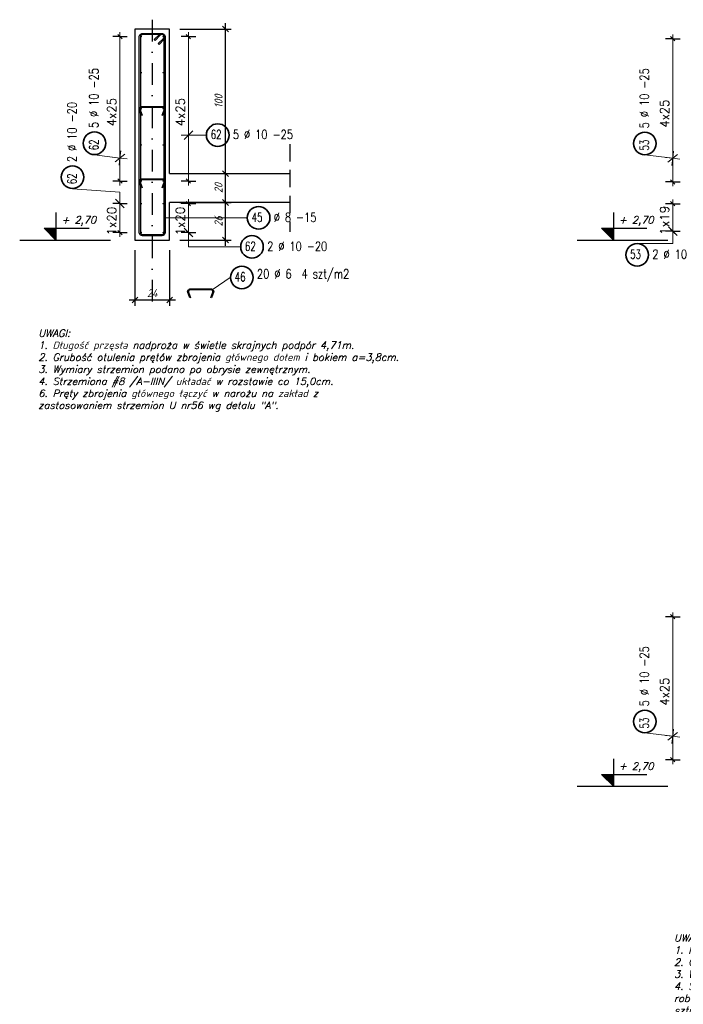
# Model space of a CAD drawing. Header units: millimetres. Extents: x -59549 to 24928, y -40343 to 39139.
# Tile 9 of 27: x -21662 to -17073, y -8565 to -1751. Entities that reach past the tile are written whole.
import ezdxf

# ---------------------------------------------------------------- set-up
doc = ezdxf.new("R2010")
doc.units = ezdxf.units.MM
doc.header["$MEASUREMENT"] = 0
for name, pattern in [('DASHDOT', [25.4, 12.7, -6.35, 0, -6.35]), ('DASHDOTX2', [2, 1, -0.5, 0, -0.5]), ('Dot & Dashed', [335.138881, 176.388884, -88.194442, 0, -70.555556]), ('Hidden', [7.14375, 4.7625, -2.38125])]:
    doc.linetypes.add(name, pattern=pattern)
for name, color, linetype in [('k-nadproża', 4, 'Hidden'), ('k-osie', 1, 'DASHDOT'), ('k-schody', 2, 'Continuous'), ('k-wymiary', 1, 'Continuous'), ('k-ściany', 2, 'Continuous')]:
    doc.layers.add(name, color=color, linetype=linetype)
doc.layers.add('Ogólne', color=7, linetype='Continuous', lineweight=25)
doc.styles.add('50', font='romans.shx', dxfattribs={"width": 0.85, "oblique": 15, "height": 10})
doc.styles.add('ISO', font='ISOCP.SHX', dxfattribs={"oblique": 15})
doc.styles.add('ROMANS', font='romans__.ttf')
doc.dimstyles.new('ISO 1_20', dxfattribs={"dimtxt": 56, "dimasz": 40, "dimexe": 40, "dimexo": 70, "dimgap": 20, "dimtad": 1, "dimdec": 1, "dimlfac": 0.1, "dimdsep": 46, "dimtxsty": 'ISO', "dimblk": 'OBLIQUE', "dimcen": 0.09, "dimdle": 40, "dimclrd": 1, "dimclre": 1, "dimclrt": 2, "dimadec": 0, "dimazin": 0, "dimtfac": 1, "dimtdec": 1, "dimtix": 1, "dimtmove": 2, "dimatfit": 0, "dimfxl": 1, "dimtolj": 1, "dimtzin": 0, "dimlwd": -1, "dimlwe": -1, "dimarcsym": 0})

# ---------------------------------------------------------------- blocks, each defined once
blk = doc.blocks.new('_Oblique')
at = {"color": 0, "linetype": 'ByBlock', "lineweight": -2, "ltscale": 30}
blk.add_line((-0.5, -0.5), (0.5, 0.5), dxfattribs=at)
blk = doc.blocks.new('*D141')
at = {"layer": 'Defpoints', "color": 0}
for p in [(-20865.5, -3275.9), (-20625.5, -3275.9), (-20625.5, -3690.3)]:
    blk.add_point(p, dxfattribs=at)
at = {"layer": 'k-wymiary', "color": 1}
for p, q in [((-20865.5, -3345.9), (-20865.5, -3730.3)), ((-20625.5, -3345.9), (-20625.5, -3730.3)), ((-20905.5, -3690.3), (-20585.5, -3690.3))]:
    blk.add_line(p, q, dxfattribs=at)
at = {"layer": 'k-wymiary', "color": 1, "xscale": 40, "yscale": 40, "zscale": 40, "rotation": 180}
blk.add_blockref('_Oblique', (-20865.5, -3690.3), dxfattribs=at)
at = {"layer": 'k-wymiary', "color": 1, "xscale": 40, "yscale": 40, "zscale": 40}
blk.add_blockref('_Oblique', (-20625.5, -3690.3), dxfattribs=at)
at = {"layer": 'k-wymiary', "color": 2, "insert": (-20745.5, -3642.3), "char_height": 56, "attachment_point": 5, "style": 'ISO'}
blk.add_mtext('\\A1;24', dxfattribs=at)
blk = doc.blocks.new('*D138')
at = {"layer": 'Defpoints', "color": 0}
for p in [(-20625.5, -3016.1), (-20239.2, -3016.1), (-20625.5, -3275.9)]:
    blk.add_point(p, dxfattribs=at)
at = {"layer": 'k-wymiary', "color": 1}
for p, q in [((-20239.2, -3315.9), (-20239.2, -2976.1)), ((-20555.5, -3016.1), (-20199.2, -3016.1)), ((-20555.5, -3275.9), (-20199.2, -3275.9))]:
    blk.add_line(p, q, dxfattribs=at)
at = {"layer": 'k-wymiary', "color": 1, "xscale": 40, "yscale": 40, "zscale": 40}
for p, rotation in [((-20239.2, -3016.1), 90), ((-20239.2, -3275.9), 270)]:
    blk.add_blockref('_Oblique', p, dxfattribs=dict(at, rotation=rotation))
at = {"layer": 'k-wymiary', "color": 2, "insert": (-20287.2, -3146), "char_height": 56, "attachment_point": 5, "rotation": 90, "style": 'ISO'}
blk.add_mtext('\\A1;26', dxfattribs=at)
blk = doc.blocks.new('*D139')
at = {"layer": 'Defpoints', "color": 0}
for p in [(-20625.5, -2815.9), (-20239.2, -2815.9), (-20625.5, -3016.1)]:
    blk.add_point(p, dxfattribs=at)
at = {"layer": 'k-wymiary', "color": 1}
for p, q in [((-20239.2, -3056.1), (-20239.2, -2775.9)), ((-20555.5, -2815.9), (-20199.2, -2815.9)), ((-20555.5, -3016.1), (-20199.2, -3016.1))]:
    blk.add_line(p, q, dxfattribs=at)
at = {"layer": 'k-wymiary', "color": 1, "xscale": 40, "yscale": 40, "zscale": 40}
for p, rotation in [((-20239.2, -2815.9), 90), ((-20239.2, -3016.1), 270)]:
    blk.add_blockref('_Oblique', p, dxfattribs=dict(at, rotation=rotation))
at = {"layer": 'k-wymiary', "color": 2, "insert": (-20287.2, -2916), "char_height": 56, "attachment_point": 5, "rotation": 90, "style": 'ISO'}
blk.add_mtext('\\A1;20', dxfattribs=at)
blk = doc.blocks.new('*D140')
at = {"layer": 'Defpoints', "color": 0}
for p in [(-20625.5, -1815.9), (-20239.2, -1815.9), (-20625.5, -2815.9)]:
    blk.add_point(p, dxfattribs=at)
at = {"layer": 'k-wymiary', "color": 1}
for p, q in [((-20555.5, -1815.9), (-20199.2, -1815.9)), ((-20239.2, -2855.9), (-20239.2, -1775.9)), ((-20555.5, -2815.9), (-20199.2, -2815.9))]:
    blk.add_line(p, q, dxfattribs=at)
at = {"layer": 'k-wymiary', "color": 1, "xscale": 40, "yscale": 40, "zscale": 40}
for p, rotation in [((-20239.2, -1815.9), 90), ((-20239.2, -2815.9), 270)]:
    blk.add_blockref('_Oblique', p, dxfattribs=dict(at, rotation=rotation))
at = {"layer": 'k-wymiary', "color": 2, "insert": (-20287.2, -2315.9), "char_height": 56, "attachment_point": 5, "rotation": 90, "style": 'ISO'}
blk.add_mtext('\\A1;100', dxfattribs=at)
blk = doc.blocks.new('KRESKOWANIE_35')
at = {"layer": 'Ogólne', "color": 7, "linetype": 'Continuous', "lineweight": 18, "transparency": 33554687}
for p, q in [((-17.1155, -3.2448), (-17.1755, -3.1848)), ((-17.1455, -3.2148), (-17.1455, -3.1648)), ((-17.1455, -3.2148), (-17.1955, -3.2148)), ((-17.1455, -3.2148), (-17.1455, -3.2648)), ((-17.1455, -3.2148), (-17.0955, -3.2148))]:
    blk.add_line(p, q, dxfattribs=at)
blk.add_lwpolyline([(-17.393, -3.3002), (-17.1455, -3.3002), (-17.1455, -3.2148)], dxfattribs=at)
blk = doc.blocks.new('KRESKOWANIE_36')
at = {"layer": 'Ogólne', "color": 7, "linetype": 'Continuous', "lineweight": 18, "transparency": 33554687}
for p, q in [((-17.3386, -2.6872), (-17.1455, -2.7099)), ((-17.1455, -2.7099), (-17.1952, -2.7041)), ((-17.1788, -2.7362), (-17.1122, -2.6836)), ((-17.1455, -2.7099), (-17.1514, -2.7596)), ((-17.1455, -2.7099), (-17.1397, -2.6603)), ((-17.1455, -2.7099), (-17.0959, -2.7158))]:
    blk.add_line(p, q, dxfattribs=at)
blk = doc.blocks.new('KRESKOWANIE_37')
at = {"layer": 'Ogólne', "color": 7, "linetype": 'Continuous', "lineweight": 18, "transparency": 33554687}
for p, q in [((-17.1455, -6.7099), (-17.1397, -6.6603)), ((-17.3386, -6.6872), (-17.1455, -6.7099)), ((-17.1455, -6.7099), (-17.1952, -6.7041)), ((-17.1788, -6.7362), (-17.1122, -6.6836)), ((-17.1455, -6.7099), (-17.1514, -6.7596)), ((-17.1455, -6.7099), (-17.0959, -6.7158))]:
    blk.add_line(p, q, dxfattribs=at)
blk = doc.blocks.new('KRESKOWANIE_45')
at = {"layer": 'Ogólne', "color": 7, "linetype": 'Continuous', "lineweight": 18, "transparency": 33554687}
for p, q in [((-20.4649, -2.5194), (-20.5249, -2.5794)), ((-20.4949, -2.5494), (-20.4949, -2.4994)), ((-20.4949, -2.5494), (-20.5449, -2.5494)), ((-20.3724, -2.5494), (-20.4949, -2.5494)), ((-20.4949, -2.5494), (-20.4449, -2.5494)), ((-20.4949, -2.5494), (-20.4949, -2.5994))]:
    blk.add_line(p, q, dxfattribs=at)
blk = doc.blocks.new('KRESKOWANIE_46')
at = {"layer": 'Ogólne', "color": 7, "linetype": 'Continuous', "lineweight": 18, "transparency": 33554687}
for p, q in [((-20.4649, -3.2538), (-20.5249, -3.1938)), ((-20.4949, -3.2238), (-20.4949, -3.1738)), ((-20.4949, -3.2238), (-20.5449, -3.2238)), ((-20.4949, -3.2238), (-20.4949, -3.2738)), ((-20.4949, -3.2238), (-20.4449, -3.2238))]:
    blk.add_line(p, q, dxfattribs=at)
blk.add_lwpolyline([(-20.1353, -3.3233), (-20.4949, -3.3233), (-20.4949, -3.2238)], dxfattribs=at)
blk = doc.blocks.new('KRESKOWANIE_47')
at = {"layer": 'Ogólne', "color": 7, "linetype": 'Continuous', "lineweight": 18, "transparency": 33554687}
for p, q in [((-21.1454, -2.6858), (-20.9687, -2.7086)), ((-20.9687, -2.7086), (-21.0182, -2.7022)), ((-21.0022, -2.7345), (-20.9351, -2.6827)), ((-20.9687, -2.7086), (-20.975, -2.7582)), ((-20.9687, -2.7086), (-20.9623, -2.659)), ((-20.9687, -2.7086), (-20.9191, -2.715))]:
    blk.add_line(p, q, dxfattribs=at)
blk = doc.blocks.new('KRESKOWANIE_48')
at = {"layer": 'Ogólne', "color": 7, "linetype": 'Continuous', "lineweight": 18, "transparency": 33554687}
for p, q in [((-20.9987, -2.9938), (-20.9387, -3.0538)), ((-20.9687, -3.0238), (-20.9687, -2.9738)), ((-20.9687, -3.0238), (-21.0187, -3.0238)), ((-20.9687, -3.0238), (-20.9687, -3.0738)), ((-20.9687, -3.0238), (-20.9187, -3.0238))]:
    blk.add_line(p, q, dxfattribs=at)
blk.add_lwpolyline([(-21.2968, -2.9208), (-20.9687, -2.9436), (-20.9687, -3.0238)], dxfattribs=at)

msp = doc.modelspace()

# ---------------------------------------------------------------- hatches: boundary and pattern name
at = {"layer": 'k-wymiary'}
for points in [[(-21411.91, -3275.9), (-21411.91, -3194.11), (-21493.69, -3194.11)], [(-17556.63, -3275.9), (-17556.63, -3194.11), (-17638.41, -3194.11)], [(-17556.63, -7056.1), (-17556.63, -6974.31), (-17638.41, -6974.31)]]:
    msp.add_hatch(color=1, dxfattribs=at).paths.add_polyline_path(points)
at = {"layer": 'Ogólne', "linetype": 'Continuous', "lineweight": 50, "transparency": 33554687}
for points in [[(-20815.7, -1867.31), (-20816.09, -1865.39), (-20817.17, -1863.77), (-20818.79, -1862.69), (-20820.7, -1862.31), (-20822.62, -1862.69), (-20824.24, -1863.77), (-20825.32, -1865.39), (-20825.7, -1867.31), (-20825.32, -1869.22), (-20824.24, -1870.84), (-20822.62, -1871.93), (-20820.7, -1872.31), (-20818.79, -1871.93), (-20817.17, -1870.84), (-20816.09, -1869.22)], [(-20665.28, -1867.31), (-20665.66, -1865.39), (-20666.75, -1863.77), (-20668.37, -1862.69), (-20670.28, -1862.31), (-20672.2, -1862.69), (-20673.82, -1863.77), (-20674.9, -1865.39), (-20675.28, -1867.31), (-20674.9, -1869.22), (-20673.82, -1870.84), (-20672.2, -1871.93), (-20670.28, -1872.31), (-20668.37, -1871.93), (-20666.75, -1870.84), (-20665.66, -1869.22)], [(-20815.7, -2117.31), (-20816.09, -2115.39), (-20817.17, -2113.77), (-20818.79, -2112.69), (-20820.7, -2112.31), (-20822.62, -2112.69), (-20824.24, -2113.77), (-20825.32, -2115.39), (-20825.7, -2117.31), (-20825.32, -2119.22), (-20824.24, -2120.84), (-20822.62, -2121.93), (-20820.7, -2122.31), (-20818.79, -2121.93), (-20817.17, -2120.84), (-20816.09, -2119.22)], [(-20665.28, -2117.31), (-20665.66, -2115.39), (-20666.75, -2113.77), (-20668.37, -2112.69), (-20670.28, -2112.31), (-20672.2, -2112.69), (-20673.82, -2113.77), (-20674.9, -2115.39), (-20675.28, -2117.31), (-20674.9, -2119.22), (-20673.82, -2120.84), (-20672.2, -2121.93), (-20670.28, -2122.31), (-20668.37, -2121.93), (-20666.75, -2120.84), (-20665.66, -2119.22)], [(-20815.7, -2367.31), (-20816.09, -2365.39), (-20817.17, -2363.77), (-20818.79, -2362.69), (-20820.7, -2362.31), (-20822.62, -2362.69), (-20824.24, -2363.77), (-20825.32, -2365.39), (-20825.7, -2367.31), (-20825.32, -2369.22), (-20824.24, -2370.84), (-20822.62, -2371.93), (-20820.7, -2372.31), (-20818.79, -2371.93), (-20817.17, -2370.84), (-20816.09, -2369.22)], [(-20665.28, -2367.31), (-20665.66, -2365.39), (-20666.75, -2363.77), (-20668.37, -2362.69), (-20670.28, -2362.31), (-20672.2, -2362.69), (-20673.82, -2363.77), (-20674.9, -2365.39), (-20675.28, -2367.31), (-20674.9, -2369.22), (-20673.82, -2370.84), (-20672.2, -2371.93), (-20670.28, -2372.31), (-20668.37, -2371.93), (-20666.75, -2370.84), (-20665.66, -2369.22)], [(-20815.7, -2617.31), (-20816.09, -2615.39), (-20817.17, -2613.77), (-20818.79, -2612.69), (-20820.7, -2612.31), (-20822.62, -2612.69), (-20824.24, -2613.77), (-20825.32, -2615.39), (-20825.7, -2617.31), (-20825.32, -2619.22), (-20824.24, -2620.84), (-20822.62, -2621.93), (-20820.7, -2622.31), (-20818.79, -2621.93), (-20817.17, -2620.84), (-20816.09, -2619.22)], [(-20665.28, -2617.31), (-20665.66, -2615.39), (-20666.75, -2613.77), (-20668.37, -2612.69), (-20670.28, -2612.31), (-20672.2, -2612.69), (-20673.82, -2613.77), (-20674.9, -2615.39), (-20675.28, -2617.31), (-20674.9, -2619.22), (-20673.82, -2620.84), (-20672.2, -2621.93), (-20670.28, -2622.31), (-20668.37, -2621.93), (-20666.75, -2620.84), (-20665.66, -2619.22)], [(-20815.7, -2867.31), (-20816.09, -2865.39), (-20817.17, -2863.77), (-20818.79, -2862.69), (-20820.7, -2862.31), (-20822.62, -2862.69), (-20824.24, -2863.77), (-20825.32, -2865.39), (-20825.7, -2867.31), (-20825.32, -2869.22), (-20824.24, -2870.84), (-20822.62, -2871.93), (-20820.7, -2872.31), (-20818.79, -2871.93), (-20817.17, -2870.84), (-20816.09, -2869.22)], [(-20665.28, -2867.31), (-20665.66, -2865.39), (-20666.75, -2863.77), (-20668.37, -2862.69), (-20670.28, -2862.31), (-20672.2, -2862.69), (-20673.82, -2863.77), (-20674.9, -2865.39), (-20675.28, -2867.31), (-20674.9, -2869.22), (-20673.82, -2870.84), (-20672.2, -2871.93), (-20670.28, -2872.31), (-20668.37, -2871.93), (-20666.75, -2870.84), (-20665.66, -2869.22)], [(-20815.7, -3023.81), (-20816.09, -3021.9), (-20817.17, -3020.28), (-20818.79, -3019.19), (-20820.7, -3018.81), (-20822.62, -3019.19), (-20824.24, -3020.28), (-20825.32, -3021.9), (-20825.7, -3023.81), (-20825.32, -3025.72), (-20824.24, -3027.35), (-20822.62, -3028.43), (-20820.7, -3028.81), (-20818.79, -3028.43), (-20817.17, -3027.35), (-20816.09, -3025.72)], [(-20665.28, -3023.81), (-20665.66, -3021.9), (-20666.75, -3020.28), (-20668.37, -3019.19), (-20670.28, -3018.81), (-20672.2, -3019.19), (-20673.82, -3020.28), (-20674.9, -3021.9), (-20675.28, -3023.81), (-20674.9, -3025.72), (-20673.82, -3027.35), (-20672.2, -3028.43), (-20670.28, -3028.81), (-20668.37, -3028.43), (-20666.75, -3027.35), (-20665.66, -3025.72)], [(-20815.7, -3223.81), (-20816.09, -3221.9), (-20817.17, -3220.28), (-20818.79, -3219.19), (-20820.7, -3218.81), (-20822.62, -3219.19), (-20824.24, -3220.28), (-20825.32, -3221.9), (-20825.7, -3223.81), (-20825.32, -3225.72), (-20824.24, -3227.35), (-20822.62, -3228.43), (-20820.7, -3228.81), (-20818.79, -3228.43), (-20817.17, -3227.35), (-20816.09, -3225.72)], [(-20665.28, -3223.81), (-20665.66, -3221.9), (-20666.75, -3220.28), (-20668.37, -3219.19), (-20670.28, -3218.81), (-20672.2, -3219.19), (-20673.82, -3220.28), (-20674.9, -3221.9), (-20675.28, -3223.81), (-20674.9, -3225.72), (-20673.82, -3227.35), (-20672.2, -3228.43), (-20670.28, -3228.81), (-20668.37, -3228.43), (-20666.75, -3227.35), (-20665.66, -3225.72)]]:
    msp.add_hatch(color=5, dxfattribs=at).paths.add_polyline_path(points)

# ---------------------------------------------------------------- linework, layer by layer
at = {"layer": 'k-osie', "linetype": 'DASHDOTX2', "ltscale": 150}
msp.add_line((-20745.49, -1750.9), (-20745.49, -3703.18), dxfattribs=at)
at = {"layer": 'k-schody', "color": 1}
for p, q in [((-21662.19, -3275.9), (-21035.32, -3275.9)), ((-17806.91, -3275.9), (-17180.04, -3275.9)), ((-17806.91, -7056.1), (-17180.04, -7056.1))]:
    msp.add_line(p, q, dxfattribs=at)
at = {"layer": 'k-schody'}
for points in [[(-20625.49, -2815.9), (-20625.49, -1815.9), (-20865.49, -1815.9), (-20865.49, -3275.9), (-20625.49, -3275.9), (-20625.49, -3016.1)], [(-20625.49, -2815.9), (-19793.98, -2815.9)], [(-19793.98, -3016.1), (-20625.49, -3016.1)]]:
    msp.add_lwpolyline(points, dxfattribs=at)
at = {"layer": 'k-schody', "color": 1}
for points in [[(-21411.91, -3086.21), (-21411.91, -3275.9), (-21493.69, -3194.11), (-21180.78, -3194.11)], [(-17556.63, -3086.21), (-17556.63, -3275.9), (-17638.41, -3194.11), (-17325.5, -3194.11)], [(-17556.63, -6866.41), (-17556.63, -7056.1), (-17638.41, -6974.31), (-17325.5, -6974.31)]]:
    msp.add_lwpolyline(points, dxfattribs=at)
at = {"layer": 'k-ściany', "color": 1, "linetype": 'Hidden', "ltscale": 25}
msp.add_line((-19793.98, -2612.54), (-19793.98, -3219.45), dxfattribs=at)
at = {"layer": 'Ogólne', "color": 7, "linetype": 'Continuous', "lineweight": 18, "transparency": 33554687}
for p, q in [((-20968.65, -1867.31), (-20968.65, -1837.31)), ((-20494.89, -1867.31), (-20494.89, -1837.31)), ((-20968.65, -2867.31), (-20968.65, -1867.31)), ((-20494.89, -2867.31), (-20494.89, -1867.31)), ((-17145.54, -1883.16), (-17145.54, -1853.16)), ((-17145.54, -2873.16), (-17145.54, -1883.16)), ((-20968.65, -2867.31), (-20968.65, -2897.31)), ((-20494.89, -2867.31), (-20494.89, -2897.31)), ((-17145.54, -2873.16), (-17145.54, -2903.16)), ((-20968.65, -3023.81), (-20968.65, -2993.81)), ((-20494.89, -3023.81), (-20494.89, -2993.81)), ((-17145.54, -3024.83), (-17145.54, -2994.83)), ((-20968.65, -3223.81), (-20968.65, -3023.81)), ((-20494.89, -3223.81), (-20494.89, -3023.81)), ((-17145.54, -3214.83), (-17145.54, -3024.83)), ((-20089.52, -3122.36), (-20659.49, -3122.36)), ((-20968.65, -3223.81), (-20968.65, -3253.81)), ((-20494.89, -3223.81), (-20494.89, -3253.81)), ((-17145.54, -3214.83), (-17145.54, -3244.83)), ((-20205.97, -3534.68), (-20323.68, -3616.91)), ((-17145.54, -5883.16), (-17145.54, -5853.16)), ((-17145.54, -6873.16), (-17145.54, -5883.16)), ((-17145.54, -6873.16), (-17145.54, -6903.16))]:
    msp.add_line(p, q, dxfattribs=at)
at = {"layer": 'Ogólne', "color": 7, "linetype": 'Continuous', "lineweight": 25, "transparency": 33554687}
for p, q in [((-20968.65, -1867.31), (-21018.65, -1867.31)), ((-20953.65, -1882.31), (-20983.65, -1852.31)), ((-20968.65, -1867.31), (-20918.65, -1867.31)), ((-20494.89, -1867.31), (-20544.89, -1867.31)), ((-20479.89, -1882.31), (-20509.89, -1852.31)), ((-20494.89, -1867.31), (-20444.89, -1867.31)), ((-17145.54, -1883.16), (-17195.54, -1883.16)), ((-17130.54, -1898.16), (-17160.54, -1868.16)), ((-17145.54, -1883.16), (-17095.54, -1883.16)), ((-20953.65, -2882.31), (-20983.65, -2852.31)), ((-20479.89, -2882.31), (-20509.89, -2852.31)), ((-17130.54, -2888.16), (-17160.54, -2858.16)), ((-20968.65, -2867.31), (-21018.65, -2867.31)), ((-20968.65, -2867.31), (-20918.65, -2867.31)), ((-20494.89, -2867.31), (-20544.89, -2867.31)), ((-20494.89, -2867.31), (-20444.89, -2867.31)), ((-17145.54, -2873.16), (-17195.54, -2873.16)), ((-17145.54, -2873.16), (-17095.54, -2873.16)), ((-20968.65, -3023.81), (-21018.65, -3023.81)), ((-20953.65, -3038.81), (-20983.65, -3008.81)), ((-20968.65, -3023.81), (-20918.65, -3023.81)), ((-20494.89, -3023.81), (-20544.89, -3023.81)), ((-20479.89, -3038.81), (-20509.89, -3008.81)), ((-20494.89, -3023.81), (-20444.89, -3023.81)), ((-17145.54, -3024.83), (-17195.54, -3024.83)), ((-17130.54, -3039.83), (-17160.54, -3009.83)), ((-17145.54, -3024.83), (-17095.54, -3024.83)), ((-17130.54, -3229.83), (-17160.54, -3199.83)), ((-20968.65, -3223.81), (-21018.65, -3223.81)), ((-20953.65, -3238.81), (-20983.65, -3208.81)), ((-20968.65, -3223.81), (-20918.65, -3223.81)), ((-20494.89, -3223.81), (-20544.89, -3223.81)), ((-20479.89, -3238.81), (-20509.89, -3208.81)), ((-20494.89, -3223.81), (-20444.89, -3223.81)), ((-17145.54, -3214.83), (-17195.54, -3214.83)), ((-17145.54, -3214.83), (-17095.54, -3214.83)), ((-17145.54, -5883.16), (-17195.54, -5883.16)), ((-17130.54, -5898.16), (-17160.54, -5868.16)), ((-17145.54, -5883.16), (-17095.54, -5883.16)), ((-17145.54, -6873.16), (-17195.54, -6873.16)), ((-17130.54, -6888.16), (-17160.54, -6858.16)), ((-17145.54, -6873.16), (-17095.54, -6873.16))]:
    msp.add_line(p, q, dxfattribs=at)
for points in [[(-20703.54, -1916.56), (-20667.97, -1881), (-20666.98, -1879.85), (-20666.1, -1878.64), (-20665.34, -1877.35), (-20664.72, -1876.02), (-20664.22, -1874.64), (-20663.84, -1873.19), (-20663.6, -1871.7), (-20663.49, -1870.19), (-20663.49, -1869.3), (-20663.9, -1866.39), (-20664.87, -1863.46), (-20666.37, -1860.77), (-20668.19, -1858.59), (-20670.37, -1856.77), (-20673.06, -1855.27), (-20675.99, -1854.3), (-20678.9, -1853.9), (-20812.09, -1853.9), (-20815, -1854.3), (-20817.93, -1855.27), (-20820.62, -1856.77), (-20822.8, -1858.59), (-20824.62, -1860.77), (-20826.12, -1863.46), (-20827.09, -1866.39), (-20827.49, -1869.3), (-20827.49, -3222.49), (-20827.09, -3225.4), (-20826.12, -3228.33), (-20824.62, -3231.02), (-20822.8, -3233.2), (-20820.62, -3235.02), (-20817.93, -3236.52), (-20815, -3237.49), (-20812.09, -3237.9), (-20678.9, -3237.9), (-20675.99, -3237.49), (-20673.06, -3236.52), (-20670.37, -3235.02), (-20668.19, -3233.2), (-20666.37, -3231.02), (-20664.87, -3228.33), (-20663.9, -3225.4), (-20663.49, -3222.49), (-20663.49, -1869.3), (-20663.9, -1866.39), (-20664.87, -1863.46), (-20666.37, -1860.77), (-20668.19, -1858.59), (-20670.37, -1856.77), (-20673.06, -1855.27), (-20675.99, -1854.3), (-20678.9, -1853.9), (-20679.79, -1853.9), (-20681.3, -1854), (-20682.79, -1854.24), (-20684.23, -1854.62), (-20685.62, -1855.12), (-20686.94, -1855.74), (-20688.24, -1856.5), (-20689.45, -1857.38), (-20690.6, -1858.37), (-20726.16, -1893.94), (-20731.82, -1888.28), (-20696.06, -1852.52), (-20694.43, -1851.1), (-20692.61, -1849.79), (-20690.68, -1848.66), (-20688.68, -1847.72), (-20686.6, -1846.97), (-20684.43, -1846.4), (-20682.22, -1846.05), (-20680.07, -1845.9), (-20678.35, -1845.9), (-20674.17, -1846.48), (-20669.82, -1847.91), (-20665.81, -1850.15), (-20662.51, -1852.91), (-20659.75, -1856.22), (-20657.51, -1860.22), (-20656.07, -1864.57), (-20655.49, -1868.75), (-20655.49, -3223.04), (-20656.07, -3227.22), (-20657.51, -3231.57), (-20659.75, -3235.57), (-20662.51, -3238.88), (-20665.81, -3241.64), (-20669.82, -3243.88), (-20674.17, -3245.31), (-20678.35, -3245.9), (-20812.64, -3245.9), (-20816.82, -3245.31), (-20821.17, -3243.88), (-20825.17, -3241.64), (-20828.48, -3238.88), (-20831.23, -3235.57), (-20833.48, -3231.57), (-20834.91, -3227.22), (-20835.49, -3223.04), (-20835.49, -1868.75), (-20834.91, -1864.57), (-20833.48, -1860.22), (-20831.23, -1856.22), (-20828.48, -1852.91), (-20825.17, -1850.15), (-20821.17, -1847.91), (-20816.82, -1846.48), (-20812.64, -1845.9), (-20678.35, -1845.9), (-20674.17, -1846.48), (-20669.82, -1847.91), (-20665.81, -1850.15), (-20662.51, -1852.91), (-20659.75, -1856.22), (-20657.51, -1860.22), (-20656.07, -1864.57), (-20655.49, -1868.75), (-20655.49, -1870.47), (-20655.65, -1872.63), (-20656, -1874.83), (-20656.57, -1877.01), (-20657.32, -1879.08), (-20658.25, -1881.08), (-20659.39, -1883.01), (-20660.7, -1884.83), (-20662.12, -1886.46), (-20697.88, -1922.22), (-20703.54, -1916.56)], [(-20675.9, -2412.17), (-20662.18, -2374.49), (-20662.02, -2374.01), (-20661.89, -2373.53), (-20661.77, -2373.05), (-20661.68, -2372.56), (-20661.6, -2372.08), (-20661.55, -2371.58), (-20661.51, -2371.09), (-20661.49, -2370.58), (-20661.49, -2370.03), (-20661.8, -2367.85), (-20662.52, -2365.65), (-20663.65, -2363.64), (-20665.02, -2362), (-20666.65, -2360.64), (-20668.67, -2359.51), (-20670.87, -2358.78), (-20673.05, -2358.48), (-20817.94, -2358.48), (-20820.12, -2358.78), (-20822.32, -2359.51), (-20824.34, -2360.64), (-20825.97, -2362), (-20827.34, -2363.64), (-20828.47, -2365.65), (-20829.19, -2367.85), (-20829.49, -2370.03), (-20829.49, -2370.58), (-20829.48, -2371.09), (-20829.44, -2371.58), (-20829.39, -2372.08), (-20829.31, -2372.56), (-20829.22, -2373.05), (-20829.1, -2373.53), (-20828.96, -2374.01), (-20828.8, -2374.49), (-20815.09, -2412.17), (-20820.73, -2414.22), (-20834.47, -2376.46), (-20834.7, -2375.77), (-20834.9, -2375.06), (-20835.08, -2374.33), (-20835.22, -2373.61), (-20835.33, -2372.87), (-20835.42, -2372.14), (-20835.47, -2371.4), (-20835.49, -2370.67), (-20835.49, -2369.62), (-20835.06, -2366.49), (-20833.98, -2363.23), (-20832.3, -2360.22), (-20830.23, -2357.74), (-20827.75, -2355.68), (-20824.75, -2353.99), (-20821.48, -2352.92), (-20818.36, -2352.48), (-20672.63, -2352.48), (-20669.5, -2352.92), (-20666.24, -2353.99), (-20663.23, -2355.68), (-20660.76, -2357.74), (-20658.69, -2360.22), (-20657.01, -2363.23), (-20655.93, -2366.49), (-20655.49, -2369.62), (-20655.49, -2370.67), (-20655.52, -2371.4), (-20655.57, -2372.14), (-20655.65, -2372.87), (-20655.77, -2373.61), (-20655.91, -2374.33), (-20656.08, -2375.06), (-20656.29, -2375.77), (-20656.51, -2376.46), (-20670.26, -2414.22), (-20675.9, -2412.17)], [(-20675.9, -2912.17), (-20662.18, -2874.49), (-20662.02, -2874.01), (-20661.89, -2873.53), (-20661.77, -2873.05), (-20661.68, -2872.56), (-20661.6, -2872.08), (-20661.55, -2871.58), (-20661.51, -2871.09), (-20661.49, -2870.58), (-20661.49, -2870.03), (-20661.8, -2867.85), (-20662.52, -2865.65), (-20663.65, -2863.64), (-20665.02, -2862), (-20666.65, -2860.64), (-20668.67, -2859.51), (-20670.87, -2858.78), (-20673.05, -2858.48), (-20817.94, -2858.48), (-20820.12, -2858.78), (-20822.32, -2859.51), (-20824.34, -2860.64), (-20825.97, -2862), (-20827.34, -2863.64), (-20828.47, -2865.65), (-20829.19, -2867.85), (-20829.49, -2870.03), (-20829.49, -2870.58), (-20829.48, -2871.09), (-20829.44, -2871.58), (-20829.39, -2872.08), (-20829.31, -2872.56), (-20829.22, -2873.05), (-20829.1, -2873.53), (-20828.96, -2874.01), (-20828.8, -2874.49), (-20815.09, -2912.17), (-20820.73, -2914.22), (-20834.47, -2876.46), (-20834.7, -2875.77), (-20834.9, -2875.06), (-20835.08, -2874.33), (-20835.22, -2873.61), (-20835.33, -2872.87), (-20835.42, -2872.14), (-20835.47, -2871.4), (-20835.49, -2870.67), (-20835.49, -2869.62), (-20835.06, -2866.49), (-20833.98, -2863.23), (-20832.3, -2860.22), (-20830.23, -2857.74), (-20827.75, -2855.68), (-20824.75, -2853.99), (-20821.48, -2852.92), (-20818.36, -2852.48), (-20672.63, -2852.48), (-20669.5, -2852.92), (-20666.24, -2853.99), (-20663.23, -2855.68), (-20660.76, -2857.74), (-20658.69, -2860.22), (-20657.01, -2863.23), (-20655.93, -2866.49), (-20655.49, -2869.62), (-20655.49, -2870.67), (-20655.52, -2871.4), (-20655.57, -2872.14), (-20655.65, -2872.87), (-20655.77, -2873.61), (-20655.91, -2874.33), (-20656.08, -2875.06), (-20656.29, -2875.77), (-20656.51, -2876.46), (-20670.26, -2914.22), (-20675.9, -2912.17)], [(-20341.09, -3673.6), (-20327.37, -3635.92), (-20327.22, -3635.44), (-20327.08, -3634.96), (-20326.96, -3634.48), (-20326.87, -3633.99), (-20326.79, -3633.5), (-20326.74, -3633.01), (-20326.7, -3632.52), (-20326.68, -3632.01), (-20326.68, -3631.46), (-20326.99, -3629.28), (-20327.71, -3627.08), (-20328.84, -3625.07), (-20330.21, -3623.43), (-20331.84, -3622.07), (-20333.86, -3620.94), (-20336.06, -3620.21), (-20338.24, -3619.91), (-20483.13, -3619.91), (-20485.31, -3620.21), (-20487.51, -3620.94), (-20489.53, -3622.07), (-20491.16, -3623.43), (-20492.53, -3625.07), (-20493.66, -3627.08), (-20494.38, -3629.28), (-20494.68, -3631.46), (-20494.68, -3632.01), (-20494.67, -3632.52), (-20494.63, -3633.01), (-20494.58, -3633.5), (-20494.5, -3633.99), (-20494.41, -3634.48), (-20494.29, -3634.96), (-20494.15, -3635.44), (-20493.99, -3635.92), (-20480.28, -3673.6), (-20485.92, -3675.65), (-20499.66, -3637.88), (-20499.89, -3637.2), (-20500.09, -3636.48), (-20500.27, -3635.76), (-20500.41, -3635.03), (-20500.53, -3634.3), (-20500.61, -3633.56), (-20500.66, -3632.83), (-20500.68, -3632.1), (-20500.68, -3631.05), (-20500.25, -3627.92), (-20499.17, -3624.65), (-20497.49, -3621.65), (-20495.42, -3619.17), (-20492.94, -3617.1), (-20489.94, -3615.42), (-20486.68, -3614.34), (-20483.55, -3613.91), (-20337.82, -3613.91), (-20334.69, -3614.34), (-20331.43, -3615.42), (-20328.42, -3617.1), (-20325.95, -3619.17), (-20323.88, -3621.65), (-20322.2, -3624.65), (-20321.12, -3627.92), (-20320.68, -3631.05), (-20320.68, -3632.1), (-20320.71, -3632.83), (-20320.76, -3633.56), (-20320.84, -3634.3), (-20320.96, -3635.03), (-20321.1, -3635.76), (-20321.27, -3636.48), (-20321.48, -3637.2), (-20321.7, -3637.88), (-20335.45, -3675.65), (-20341.09, -3673.6)]]:
    msp.add_lwpolyline(points, dxfattribs=at)
at = {"layer": 'Ogólne', "color": 6, "linetype": 'Continuous', "lineweight": 35, "transparency": 33554687}
for centre in [(-20292.77, -2549.32), (-21145.46, -2606.19), (-17338.73, -2607.52), (-21296.93, -2841.18), (-20009.87, -3122.26), (-20055.68, -3323.19), (-17391.47, -3378.19), (-20126.33, -3534.57), (-17338.73, -6607.52)]:
    msp.add_circle(centre, 78.12, dxfattribs=at)

# ---------------------------------------------------------------- block references
at = {"layer": 'Ogólne', "color": 7, "linetype": 'Continuous', "lineweight": 18, "transparency": 33554687, "xscale": 1000, "yscale": 1000, "zscale": 1000}
for name in ['KRESKOWANIE_45', 'KRESKOWANIE_47', 'KRESKOWANIE_36', 'KRESKOWANIE_48', 'KRESKOWANIE_46', 'KRESKOWANIE_35', 'KRESKOWANIE_37']:
    msp.add_blockref(name, (0, 0), dxfattribs=at)

# ---------------------------------------------------------------- texts
at = {"layer": 'k-nadproża', "color": 2, "linetype": 'Dot & Dashed', "ltscale": 1.5, "char_height": 50, "style": '50'}
for s, insert, width, attachment_point in [('{\\W1;+ 2,70}', (-21253.78, -3176.59), 482.0898, 8), ('{\\W1;+ 2,70}', (-17398.5, -3176.59), 482.0898, 8), ('{\\W1;UWAGI:\\P1. \\A1;Długość przęsła nadproża w świetle skrajnych podpór 4,71m.\\P2. Grubość otulenia prętów zbrojenia głównego dołem i bokiem a=3,8cm.\\P3\\A0;. Wymiary strzemion podano po obrysie zewnętrznym.\\P4. Strzemiona #8 /A-IIIN/ układać w rozstawie co 15,0cm.\\P6. Pręty zbrojenia głównego łączyć w narożu na zakład z zastosowaniem strzemion U nr56 wg detalu "A". }', (-21533.67, -3894.97), 2592.6475, 1), ('{\\W1;+ 2,70}', (-17398.5, -6956.79), 482.0898, 8), ('{\\W1;UWAGI:\\P1. \\A1;Minimalna długość prętów zbrojenia głownego poza krawędzią podpór skrajnych 16,0cm.\\P2. Grubość otulenia prętów zbrojenia głównego dołem i bokiem a=3,8cm.\\P3\\A0;. Wymiary strzemion podano po obrysie zewnętrznym.\\P4. \\H0.99997x;Strop wraz z wieńcami i podciągami, należy betonować jednorazowo, bez pozostawiania przerw roboczych. Beton stropu po zabetonowaniu, należy bezzwłocznie poddać pielegnacji zgodnie ze sztuką budowlaną.\\P\\P  }', (-17136.69, -8081.38), 3726.7946, 1)]:
    msp.add_mtext(s, dxfattribs=dict(at, insert=insert, width=width, attachment_point=attachment_point))
at = {"layer": 'Ogólne', "color": 7, "linetype": 'Continuous', "lineweight": 25, "transparency": 33554687, "char_height": 62.5, "attachment_point": 7, "rotation": 90.000003, "style": 'ROMANS'}
for s, insert, width in [('\\W0.80;\\fRomanS|i1|b0|c0|p0; 5 %%c 10 -25  ', (-21118.27, -2535.72), 686.0081), ('\\W0.80;\\fRomanS|i1|b0|c0|p0; 5 %%c 10 -25  ', (-17311.55, -2537.05), 686.0081), ('\\W0.94;\\fRomanS|i1|b0|c0|p0;4x25', (-20994.48, -2487.5), 263.6376), ('\\W0.94;\\fRomanS|i1|b0|c0|p0;4x25', (-20520.72, -2487.5), 263.6376), ('\\W0.94;\\fRomanS|i1|b0|c0|p0;4x25', (-17171.37, -2498.35), 263.6378), ('\\W0.80;\\fRomanS|i1|b0|c0|p0; 2 %%c 10 -20  ', (-21269.74, -2770.71), 686.0081), ('\\W0.70;\\fRomanS|i1|b0|c0|p0;62', (-21118.27, -2654.86), 119.2745), ('\\W0.70;\\fRomanS|i1|b0|c0|p0;53', (-17311.55, -2656.19), 119.2745), ('\\W0.70;\\fRomanS|i1|b0|c0|p0;62', (-21269.74, -2889.85), 119.2744), ('\\W0.98;\\fRomanS|i1|b0|c0|p0;1x19', (-17171.37, -3240.24), 265.0845), ('\\W0.96;\\fRomanS|i1|b0|c0|p0;1x20', (-20994.48, -3243.73), 264.3437), ('\\W0.96;\\fRomanS|i1|b0|c0|p0;1x20', (-20520.72, -3243.73), 264.3437), ('\\W0.80;\\fRomanS|i1|b0|c0|p0; 5 %%c 10 -25  ', (-17311.55, -6537.05), 686.0081), ('\\W0.94;\\fRomanS|i1|b0|c0|p0;4x25', (-17171.37, -6498.35), 263.6376), ('\\W0.70;\\fRomanS|i1|b0|c0|p0;53', (-17311.55, -6656.19), 119.2745)]:
    msp.add_mtext(s, dxfattribs=dict(at, insert=insert, width=width))
at = {"layer": 'Ogólne', "color": 7, "linetype": 'Continuous', "lineweight": 25, "transparency": 33554687, "char_height": 62.5, "attachment_point": 7, "style": 'ROMANS'}
for s, insert, width in [('\\W0.70;\\fRomanS|i1|b0|c0|p0;62', (-20341.44, -2576.51), 119.2745), ('\\W0.80;\\fRomanS|i1|b0|c0|p0; 5 %%c 10 -25  ', (-20222.31, -2576.51), 686.0081), ('\\W0.70;\\fRomanS|i1|b0|c0|p0;45', (-20058.55, -3149.45), 119.2745), ('\\W0.80;\\fRomanS|i1|b0|c0|p0; %%c 8 -15  ', (-19939.41, -3149.45), 537.6074), ('\\W0.70;\\fRomanS|i1|b0|c0|p0;62', (-20104.35, -3350.38), 119.2745), ('\\W0.80;\\fRomanS|i1|b0|c0|p0; 2 %%c 10 -20  ', (-19985.21, -3350.38), 686.0081), ('\\W0.70;\\fRomanS|i1|b0|c0|p0;53', (-17440.14, -3405.37), 119.2744), ('\\W0.80;\\fRomanS|i1|b0|c0|p0; 2 %%c 10 -19 ', (-17321.01, -3405.37), 635.1401), ('\\W0.70;\\fRomanS|i1|b0|c0|p0;46', (-20175, -3561.76), 119.2745), ('\\W0.80;\\fRomanS|i1|b0|c0|p0; 20 %%c 6  4 szt/m2 ', (-20055.86, -3561.76), 912.6238)]:
    msp.add_mtext(s, dxfattribs=dict(at, insert=insert, width=width))

# ---------------------------------------------------------------- dimensions: what is measured, and where the dimension line sits
at = {"layer": 'k-wymiary', "color": 4}
for base, p1, p2, picture, middle in [((-20239.21, -1815.9), (-20625.49, -2815.9), (-20625.49, -1815.9), '*D140', (-20287.21, -2315.9)), ((-20239.21, -2815.9), (-20625.49, -3016.1), (-20625.49, -2815.9), '*D139', (-20287.22, -2916)), ((-20239.21, -3016.1), (-20625.49, -3275.9), (-20625.49, -3016.1), '*D138', (-20287.22, -3146))]:
    dim = msp.add_linear_dim(base=base, p1=p1, p2=p2, angle=90, dimstyle='ISO 1_20', dxfattribs=at)
    dim.commit()
    dim.dimension.update_dxf_attribs({"geometry": picture, "text_midpoint": middle})
dim = msp.add_linear_dim(base=(-20625.49, -3690.29), p1=(-20865.49, -3275.9), p2=(-20625.49, -3275.9), dimstyle='ISO 1_20', dxfattribs=at)
dim.commit()
dim.dimension.update_dxf_attribs({"geometry": '*D141', "text_midpoint": (-20745.49, -3642.28)})

doc.saveas('drawing.dxf')
